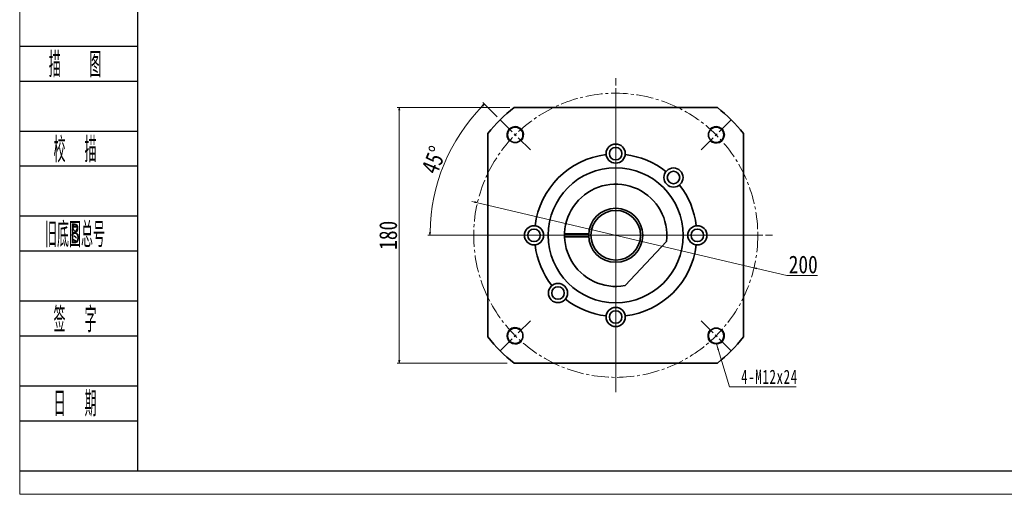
# Model space of a CAD drawing. Header units: millimetres. Extents: x 2025 to 3424, y 2031 to 3016.
# Tile 1 of 9: x 2031 to 2724, y 2031 to 2365. Entities that reach past the tile are written whole.
import ezdxf
from ezdxf.enums import TextEntityAlignment as Align

# ---------------------------------------------------------------- set-up
doc = ezdxf.new("R2010")
doc.units = ezdxf.units.MM
doc.header["$PDSIZE"] = -5
doc.linetypes.add('点画线', pattern=[18, 12, -2, 2, -2])
doc.layers.get('0').update_dxf_attribs({"lineweight": 35})
doc.layers.add('2细线层', color=4, linetype='Continuous')
doc.layers.add('6文字层', color=3, linetype='Continuous')
for name, color, linetype, lineweight in [('中心线层', 1, '点画线', 18), ('图框_外框线', 7, 'Continuous', 18), ('尺寸线层', 3, 'Continuous', 18), ('粗实线层', 7, 'Continuous', 35), ('细实线层', 7, 'Continuous', 18)]:
    doc.layers.add(name, color=color, linetype=linetype, lineweight=lineweight)
doc.styles.add('PC_TEXTSTYLE', font='ISOCP.SHX', dxfattribs={"width": 0.707, "bigfont": 'GBCBIG.SHX'})
doc.styles.get("Standard").update_dxf_attribs({"font": 'SimSun.ttf'})
doc.styles.add('宋体', font='SimSun.ttf', dxfattribs={"width": 0.8})
doc.styles.add('标准', font='txt', dxfattribs={"width": 0.667})
doc.dimstyles.new('A水平标注$0', dxfattribs={"dimtxt": 3.5, "dimasz": 2, "dimexe": 1.5, "dimexo": 3, "dimgap": 1.1, "dimtad": 1, "dimtoh": 1, "dimdec": 4, "dimdsep": 46, "dimtxsty": '宋体', "dimblk": 'OPEN', "dimcen": 3, "dimclrd": 3, "dimclre": 3, "dimclrt": 6, "dimadec": 0, "dimazin": 0, "dimtm": 1e-09, "dimtfac": 1, "dimtdec": 4, "dimtix": 1, "dimtmove": 0, "dimatfit": 3, "dimldrblk": 'OPEN', "dimfxl": 0, "dimlwd": 13, "dimlwe": 13, "dimarcsym": 0})

# ---------------------------------------------------------------- blocks, each defined once
blk = doc.blocks.new('_Open')
at = {"color": 0, "linetype": 'ByBlock', "lineweight": -2}
for p, q in [((-1, 0.17), (0, 0)), ((-1, -0.17), (0, 0)), ((0, 0), (-1, 0))]:
    blk.add_line(p, q, dxfattribs=at)
blk = doc.blocks.new('*X1')
at = {"layer": 'Defpoints', "color": 0, "transparency": 16777216}
for p in [(2379, 2303.27), (2298.19, 2123.27), (2377.17, 2123.27)]:
    blk.add_point(p, dxfattribs=at)
at = {"layer": '尺寸线层', "color": 3, "lineweight": 13, "transparency": 16777216}
for p, q in [((2376, 2303.27), (2296.69, 2303.27)), ((2298.19, 2301.27), (2298.19, 2125.27)), ((2374.17, 2123.27), (2296.69, 2123.27))]:
    blk.add_line(p, q, dxfattribs=at)
at = {"layer": '尺寸线层', "color": 3, "lineweight": 13, "transparency": 16777216, "xscale": 2, "yscale": 2, "zscale": 2}
for p, rotation in [((2298.19, 2303.27), 90), ((2298.19, 2123.27), 270)]:
    blk.add_blockref('_Open', p, dxfattribs=dict(at, rotation=rotation))
at = {"layer": '尺寸线层', "color": 6, "transparency": 16777216, "insert": (2290.44, 2213.27), "char_height": 12.5, "attachment_point": 5, "rotation": 90, "style": '宋体', "bg_fill": 3, "box_fill_scale": 1.1, "bg_fill_color": 256, "bg_fill_true_color": 13158600, "bg_fill_transparency": 0}
blk.add_mtext('180', dxfattribs=at)
blk = doc.blocks.new('*X2')
at = {"layer": '尺寸线层', "linetype": 'Continuous'}
blk.add_hatch(color=0, dxfattribs=at).paths.add_polyline_path([(-12.38, 30.25), (-10.53, 26.1), (-11.61, 25.78)], flags=0)
at = {"layer": '尺寸线层', "color": 0, "linetype": 'Continuous'}
blk.add_line((-12.38, 30.25), (-3.23, 0), dxfattribs=at)
at = {"layer": '尺寸线层', "color": 0}
for p, q in [((-3.23, 0), (0, 0)), ((0, 0), (43.64, 0)), ((0, 0), (0, 0))]:
    blk.add_line(p, q, dxfattribs=at)
at = {"layer": '尺寸线层', "color": 0, "insert": (5, 2), "char_height": 10, "width": 77.271, "attachment_point": 7, "line_spacing_factor": 1.15057, "style": '标准'}
blk.add_mtext('\\T1.1;4-M12x24', dxfattribs=at)
blk = doc.blocks.new('*X3')
at = {"layer": 'Defpoints', "color": 0, "transparency": 16777216}
for p in [(2353.25, 2236.19), (2547.93, 2190.35)]:
    blk.add_point(p, dxfattribs=at)
at = {"layer": '尺寸线层', "color": 3, "lineweight": 13, "transparency": 16777216}
for p, q in [((2351.3, 2236.65), (2349.36, 2237.11)), ((2353.25, 2236.19), (2547.93, 2190.35)), ((2571.11, 2184.89), (2549.87, 2189.89)), ((2592.61, 2184.89), (2571.11, 2184.89))]:
    blk.add_line(p, q, dxfattribs=at)
at = {"layer": '尺寸线层', "color": 3, "lineweight": 13, "transparency": 16777216, "xscale": 2, "yscale": 2, "zscale": 2}
for p, rotation in [((2353.25, 2236.19), 346.7506677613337), ((2547.93, 2190.35), 166.7506677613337)]:
    blk.add_blockref('_Open', p, dxfattribs=dict(at, rotation=rotation))
at = {"layer": '尺寸线层', "color": 6, "transparency": 16777216, "insert": (2582.61, 2192.64), "char_height": 12.5, "attachment_point": 5, "style": '宋体', "bg_fill": 3, "box_fill_scale": 1.1, "bg_fill_color": 256, "bg_fill_true_color": 13158600, "bg_fill_transparency": 0}
blk.add_mtext('200', dxfattribs=at)
blk = doc.blocks.new('*X4')
at = {"layer": 'Defpoints', "color": 0, "transparency": 16777216}
for p in [(2369.27, 2294.59), (2337.36, 2278.64), (2390.7, 2273.16), (2347.59, 2213.27), (2553.59, 2213.27)]:
    blk.add_point(p, dxfattribs=at)
at = {"layer": '尺寸线层', "color": 3, "lineweight": 13, "transparency": 16777216}
for p, q in [((2367.15, 2296.71), (2357.07, 2306.78)), ((2344.59, 2213.27), (2318.34, 2213.27))]:
    blk.add_line(p, q, dxfattribs=at)
blk.add_arc((2450.59, 2213.27), 130.75, 135.87643, 179.12357, dxfattribs=at)
at = {"layer": '尺寸线层', "color": 3, "lineweight": 13, "transparency": 16777216, "xscale": 2, "yscale": 2, "zscale": 2}
for p, rotation in [((2358.13, 2305.72), 45.43821443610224), ((2319.84, 2213.27), 269.5617850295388)]:
    blk.add_blockref('_Open', p, dxfattribs=dict(at, rotation=rotation))
at = {"layer": '尺寸线层', "color": 6, "transparency": 16777216, "insert": (2322.63, 2266.27), "char_height": 12.5, "attachment_point": 5, "rotation": 67.5, "style": '宋体', "bg_fill": 3, "box_fill_scale": 1.1, "bg_fill_color": 256, "bg_fill_true_color": 13158600, "bg_fill_transparency": 0}
blk.add_mtext('45°', dxfattribs=at)

msp = doc.modelspace()

# ---------------------------------------------------------------- linework, layer by layer
msp.add_lwpolyline([(2540.588, 2284.859), (2540.588, 2141.681)])
for centre, radius in [((2521.298, 2283.98), 5.4), ((2450.588, 2270.77), 6.75), ((2450.588, 2270.77), 4.4), ((2450.588, 2213.27), 47.5), ((2491.246, 2253.928), 6.75), ((2491.246, 2253.928), 4.4), ((2393.088, 2213.27), 6.75), ((2508.088, 2213.27), 6.75), ((2393.088, 2213.27), 4.4), ((2508.088, 2213.27), 4.4), ((2409.929, 2172.611), 6.75), ((2409.929, 2172.611), 4.4), ((2450.588, 2155.77), 6.75), ((2450.588, 2155.77), 4.4), ((2521.298, 2142.559), 5.4)]:
    msp.add_circle(centre, radius)
for radius, start, end in [(115, 38.499949, 51.50005), (57.15, 96.741403, 173.258597), (57.15, 51.741403, 83.258597), (57.15, 6.741403, 38.258597), (57.15, 186.741403, 218.258597), (57.15, 276.741403, 353.258597), (57.15, 231.741403, 263.258597), (115, 308.499949, 321.50005)]:
    msp.add_arc((2450.588, 2213.27), radius, start, end)
at = {"layer": '2细线层'}
for p, q in [((2031.56, 2346.444), (2113.887, 2346.444)), ((2031.56, 2321.828), (2113.887, 2321.828)), ((2031.56, 2286.663), (2113.887, 2286.663)), ((2031.56, 2262.048), (2113.887, 2262.048)), ((2031.56, 2226.883), (2113.887, 2226.883)), ((2031.56, 2202.267), (2113.887, 2202.267)), ((2031.56, 2167.102), (2113.887, 2167.102)), ((2031.56, 2142.486), (2113.887, 2142.486)), ((2031.56, 2107.321), (2113.887, 2107.321)), ((2031.56, 2082.706), (2113.887, 2082.706)), ((2031.56, 2047.541), (2113.887, 2047.541))]:
    msp.add_line(p, q, dxfattribs=at)
at = {"layer": '中心线层'}
for p, q in [((2450.588, 2102.77), (2450.588, 2323.77)), ((2450.588, 2110.27), (2450.588, 2316.27)), ((2531.905, 2294.587), (2510.48, 2273.162)), ((2340.088, 2213.27), (2561.088, 2213.27)), ((2531.905, 2131.952), (2510.48, 2153.377))]:
    msp.add_line(p, q, dxfattribs=at)
at = {"layer": '图框_外框线', "color": 3}
msp.add_lwpolyline([(2030.981, 2030.959), (3423.803, 2030.959), (3423.803, 3015.883), (2030.981, 3015.883)], close=True, dxfattribs=at)
at = {"layer": '图框_外框线', "color": 3, "lineweight": 25}
msp.add_lwpolyline([(2113.887, 2047.541), (3407.221, 2047.541), (3407.221, 2999.302), (2113.887, 2999.302)], close=True, dxfattribs=at)
at = {"layer": '粗实线层'}
msp.add_line((2486.326, 2208.937), (2457.14, 2177.871), dxfattribs=at)
msp.add_circle((2450.588, 2213.27), 19, dxfattribs=at)
msp.add_arc((2450.588, 2213.27), 36, 353.088434, 280.486071, dxfattribs=at)
at = {"layer": '细实线层'}
for centre, start, end in [((2521.298, 2283.98), 224.999999, 136.719131), ((2521.298, 2142.559), 134.999999, 46.719131)]:
    msp.add_arc(centre, 6, start, end, dxfattribs=at)

# ---------------------------------------------------------------- block references
at = {"layer": '尺寸线层'}
msp.add_blockref('*X2', (2533.89, 2106.697), dxfattribs=at)

# ---------------------------------------------------------------- texts
at = {"layer": '6文字层', "color": 3, "style": 'PC_TEXTSTYLE'}
for s, width, p in [('描   图', 0.6667, (2069.931, 2334.136)), ('校  描', 0.667, (2069.931, 2274.356)), ('旧底图总号', 0.667, (2069.931, 2214.575)), ('签  字', 0.667, (2069.931, 2154.794)), ('日  期', 0.667, (2069.953, 2095.364))]:
    msp.add_text(s, height=17.5825, dxfattribs=dict(at, width=width)).set_placement(p, align=Align.MIDDLE)
at = {"layer": '6文字层', "width": 0.707}
msp.add_text('B', height=14.066, dxfattribs=at).set_placement((2069.931, 2214.575), align=Align.MIDDLE)

# ---------------------------------------------------------------- next in the draw order: dimensions: what is measured, and where the dimension line sits
at = {"layer": '尺寸线层'}
dim = msp.add_linear_dim(base=(2298.188, 2123.27), p1=(2378.999, 2303.27), p2=(2377.173, 2123.27), angle=270, dimstyle='A水平标注$0', override={"dimtxt": 12.5, "dimgap": 1.5, "dimdec": 1, "dimpost": '<>', "dimblk": 'Open', "dimtvp": 0.1, "dimtfill": 1, "dimtfillclr": 256}, dxfattribs=at)
dim.commit()
dim.dimension.update_dxf_attribs({"geometry": '*X1', "text_midpoint": (2298.188, 2213.27), "dimtype": 160})

# ---------------------------------------------------------------- next in the draw order: linework, layer by layer
for points in [[(2378.999, 2303.27), (2522.177, 2303.27)], [(2360.588, 2141.681), (2360.588, 2284.859)], [(2522.177, 2123.27), (2378.999, 2123.27)]]:
    msp.add_lwpolyline(points)
for centre in [(2379.877, 2283.98), (2379.877, 2142.559)]:
    msp.add_circle(centre, 5.4)
for start, end in [(128.499949, 141.50005), (218.499949, 231.50005)]:
    msp.add_arc((2450.588, 2213.27), 115, start, end)
at = {"layer": '中心线层'}
for p, q in [((2369.271, 2294.587), (2390.695, 2273.162)), ((2347.588, 2213.27), (2553.588, 2213.27)), ((2369.271, 2131.952), (2390.695, 2153.377))]:
    msp.add_line(p, q, dxfattribs=at)
msp.add_circle((2450.588, 2213.27), 100, dxfattribs=at)
at = {"layer": '细实线层'}
for centre, start, end in [((2379.877, 2283.98), 314.999999, 226.719131), ((2379.877, 2142.559), 44.999999, 316.719131)]:
    msp.add_arc(centre, 6, start, end, dxfattribs=at)

# ---------------------------------------------------------------- next in the draw order: dimensions: what is measured, and where the dimension line sits
at = {"layer": '尺寸线层'}
dim = msp.add_diameter_dim_2p(p1=(2353.25, 2236.189), p2=(2547.926, 2190.351), dimstyle='A水平标注$0', override={"dimtxt": 12.5, "dimgap": 1.5, "dimdec": 1, "dimpost": '<>', "dimblk": 'Open', "dimtvp": 0.1, "dimtfill": 1, "dimtfillclr": 256}, dxfattribs=at)
dim.commit()
dim.dimension.update_dxf_attribs({"geometry": '*X3', "text_midpoint": (2571.112, 2184.891), "dimtype": 163})

# ---------------------------------------------------------------- next in the draw order: dimensions: what is measured, and where the dimension line sits
dim = msp.add_angular_dim_2l(base=(2337.356, 2278.644), line1=((2347.588, 2213.27), (2553.588, 2213.27)), line2=((2369.271, 2294.587), (2390.695, 2273.162)), dimstyle='A水平标注$0', override={"dimtxt": 12.5, "dimgap": 1.5, "dimdec": 1, "dimpost": '<>', "dimblk": 'Open', "dimtvp": 0.1, "dimtfill": 1, "dimtfillclr": 256}, dxfattribs=at)
dim.commit()
dim.dimension.update_dxf_attribs({"geometry": '*X4', "text_midpoint": (2322.631, 2266.271)})

# ---------------------------------------------------------------- next in the draw order: linework, layer by layer
at = {"layer": '粗实线层'}
for p, q in [((2414.588, 2214.27), (2431.614, 2214.27)), ((2414.588, 2212.27), (2431.614, 2212.27))]:
    msp.add_line(p, q, dxfattribs=at)
msp.add_circle((2450.588, 2213.27), 17.5, dxfattribs=at)

doc.saveas('drawing.dxf')
